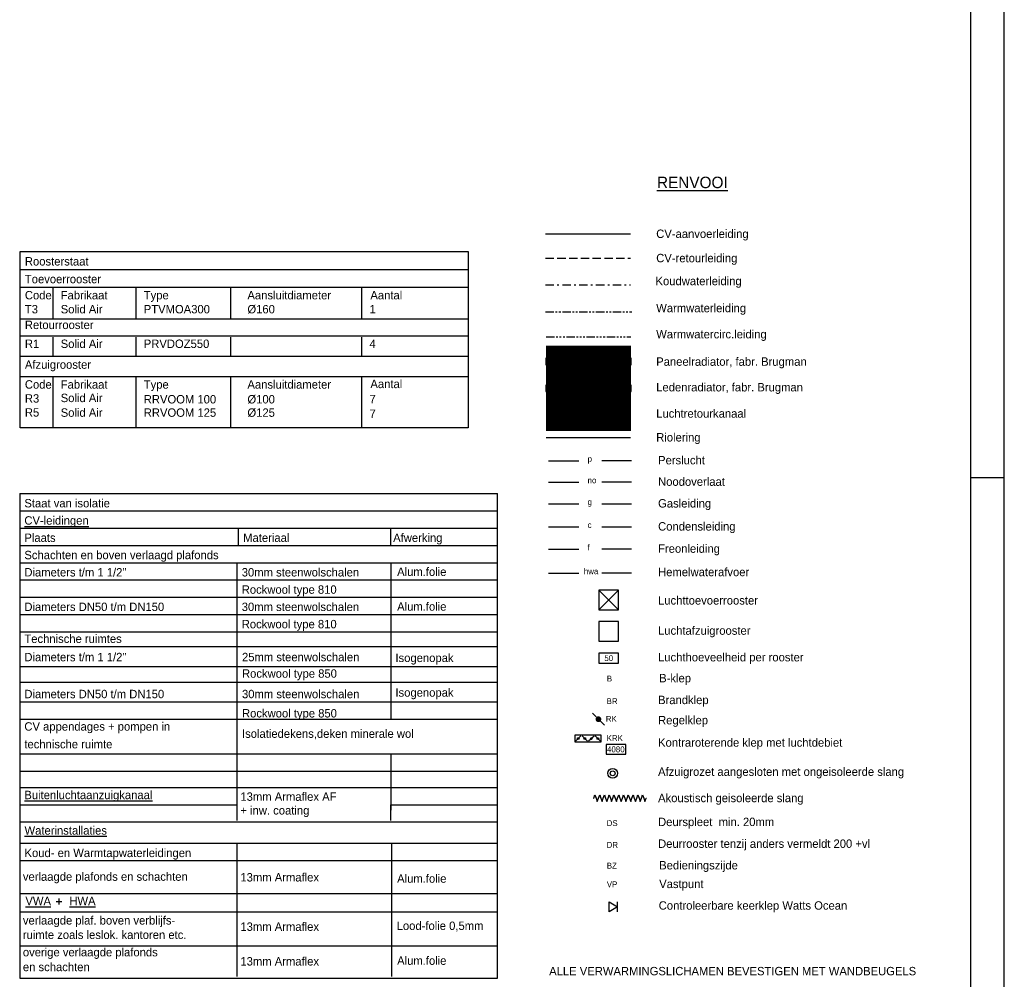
# Model space of a CAD drawing. Extents: x -41378 to 114803, y -24080 to 82188.
# Tile 105 of 137: x 85500 to 114803, y 12858 to 41415. Entities that reach past the tile are written whole.
import ezdxf
from ezdxf.enums import TextEntityAlignment as Align

# ---------------------------------------------------------------- set-up
doc = ezdxf.new("R2010")
doc.units = 0
doc.header["$LTSCALE"] = 50
for name, pattern in [('2322107', [2000, 1000, 1000]), ('2322108', [7, 5, -2]), ('2322109', [10, 5, -2, 1, -2]), ('2322110', [10, 5, -1, 1, -1, 1, -1]), ('2322111', [12, 5, -1, 1, -1, 1, -1, 1, -1]), ('2322121', [2000, 1000, 1000]), ('2322122', [47, 40, -7]), ('2322131', [45, 40, -5]), ('DOT2', [1.25, 0, -1.25]), ('LURETOUR', [6, 4, -2])]:
    doc.linetypes.add(name, pattern=pattern)
doc.layers.get('0').update_dxf_attribs({"linetype": 'CONTINUOUS'})
for name, color, linetype in [('00KAD025', 2, 'CONTINUOUS'), ('00KAD070', 5, 'CONTINUOUS'), ('WL522---', 4, 'CONTINUOUS'), ('WL523---', 4, 'CONTINUOUS'), ('WL532---', 1, 'CONTINUOUS'), ('WL5327--', 4, 'CONTINUOUS'), ('WL561---', 4, 'CONTINUOUS'), ('WL561---_AANVOER', 4, 'CONTINUOUS'), ('WL561---_RETOUR', 4, 'CONTINUOUS'), ('WL570---', 3, 'CONTINUOUS'), ('WL570---_HULPLIJN', 7, 'CONTINUOUS'), ('WL570---_RETOUR', 3, 'CONTINUOUS'), ('WL570---_TOEVOER', 3, 'CONTINUOUS'), ('WM521---', 1, 'CONTINUOUS'), ('WM561---', 1, 'CONTINUOUS'), ('WM570---', 1, 'CONTINUOUS')]:
    doc.layers.add(name, color=color, linetype=linetype)
doc.layers.get('0').freeze()
doc.styles.add('BURO-018', font='BUROFONT.shx', dxfattribs={"height": 90})
doc.styles.add('BURO-025', font='BUROFONT.shx', dxfattribs={"height": 250})
doc.styles.add('BURO-035', font='BUROFONT.shx', dxfattribs={"height": 350})

# ---------------------------------------------------------------- blocks, each defined once
blk = doc.blocks.new('LU-ORND')
at = {"color": 0, "linetype": 'CONTINUOUS'}
for p, q in [((-3, 1.5), (-3, -1.5)), ((3, 1.5), (-3, 1.5)), ((3, -1.5), (3, 1.5)), ((-3, -1.5), (3, -1.5))]:
    blk.add_line(p, q, dxfattribs=at)
blk = doc.blocks.new('3048311')
at = {"color": 0, "linetype": 'CONTINUOUS'}
for p, q in [((-2.5, 1.5), (0, 0)), ((-2.5, -1.5), (-2.5, 1.5)), ((0, 0), (-2.5, -1.5)), ((0, -1.5), (0, 1.5))]:
    blk.add_line(p, q, dxfattribs=at)
at = {"color": 0, "linetype": 'CONTINUOUS', "style": 'BURO-018', "flags": 1}
blk.add_attdef('CV_MATCODE', (0, 0), '', height=1.8, dxfattribs=at)
blk = doc.blocks.new('LU-1D-F-C8654')
at = {"color": 0, "linetype": 'CONTINUOUS'}
for p, q in [((-810, 0), (-801, 0)), ((-801, 0), (-764, 100)), ((-764, 100), (-728, 0)), ((-728, 0), (-692, -100)), ((-692, -100), (-655, 0)), ((-655, 0), (-619, 100)), ((-619, 100), (-582, 0)), ((-582, 0), (-546, -100)), ((-546, -100), (-510, 0)), ((-510, 0), (-473, 100)), ((-473, 100), (-437, 0)), ((-437, 0), (-400, -100)), ((-400, -100), (-364, 0)), ((-364, 0), (-328, 100)), ((-328, 100), (-291, 0)), ((-291, 0), (-255, -100)), ((-255, -100), (-218, 0)), ((-218, 0), (-182, 100)), ((-182, 100), (-146, 0)), ((-146, 0), (-109, -100)), ((-109, -100), (-73, 0)), ((-73, 0), (-36, 100)), ((-36, 100), (0, 0)), ((0, 0), (36, -100)), ((36, -100), (73, 0)), ((73, 0), (109, 100)), ((109, 100), (146, 0)), ((146, 0), (182, -100)), ((182, -100), (218, 0)), ((218, 0), (255, 100)), ((255, 100), (291, 0)), ((291, 0), (328, -100)), ((328, -100), (364, 0)), ((364, 0), (400, 100)), ((400, 100), (437, 0)), ((437, 0), (473, -100)), ((473, -100), (510, 0)), ((510, 0), (546, 100)), ((546, 100), (582, 0)), ((582, 0), (619, -100)), ((619, -100), (655, 0)), ((655, 0), (692, 100)), ((692, 100), (728, 0)), ((728, 0), (764, -100)), ((764, -100), (801, 0)), ((801, 0), (810, 0))]:
    blk.add_line(p, q, dxfattribs=at)
at = {"color": 0, "linetype": 'CONTINUOUS', "style": 'BURO-018', "flags": 1}
for tag, p in [('LU_ID', (0, 0)), ('LU_MATCODE', (0, -3)), ('LU_D1', (0, -6)), ('LU_L1', (0, -9)), ('LU_ISOLT', (0, -12)), ('LU_ISOLD', (0, -15)), ('LU_FABR', (0, -18)), ('LU_TYPE', (0, -21)), ('LU_ARTNR', (0, -24))]:
    blk.add_attdef(tag, p, '', height=1.8, dxfattribs=at)
blk = doc.blocks.new('LU-ORNAM-C8C810')
at = {"color": 0, "linetype": 'CONTINUOUS'}
for radius in [100, 50]:
    blk.add_circle((0, 0), radius, dxfattribs=at)
at = {"color": 0, "linetype": 'CONTINUOUS', "style": 'BURO-018', "flags": 1}
for tag, p in [('LU_ID', (0, 0)), ('LU_DEBIET', (0, -3)), ('LU_FABR', (0, -6)), ('LU_ARTNR', (0, -9))]:
    blk.add_attdef(tag, p, '', height=1.8, dxfattribs=at)
blk = doc.blocks.new('LU-2D-KLC-19064')
at = {"color": 0, "linetype": 'CONTINUOUS'}
for p, q in [((-50, 200), (-50, -200)), ((50, 200), (-50, 200)), ((-9, 159), (-41, 191)), ((50, -200), (50, 200)), ((-9, 41), (-41, 9)), ((9, 141), (41, 109)), ((9, 59), (41, 91)), ((-9, -41), (-41, -9)), ((9, -59), (41, -91)), ((9, -141), (41, -109)), ((-50, -200), (50, -200)), ((-9, -159), (-41, -191))]:
    blk.add_line(p, q, dxfattribs=at)
for centre in [(0, 150), (0, 50), (0, -50), (0, -150)]:
    blk.add_circle(centre, 12.5, dxfattribs=at)
blk = doc.blocks.new('2322401')
at = {"color": 0, "linetype": 'CONTINUOUS'}
for p, q in [((-0.5, 0.5, 1), (-0.5, 0.5)), ((-0.5, 0.5, 1), (-0.5, -0.5, 1)), ((0.5, 0.5, 1), (-0.5, 0.5, 1)), ((0.5, 0.5), (-0.5, 0.5)), ((-0.5, 0.5), (-0.5, -0.5)), ((0.5, 0.5, 1), (0.5, 0.5)), ((0.5, -0.5, 1), (0.5, 0.5, 1)), ((0.5, -0.5), (0.5, 0.5)), ((-0.5, -0.5, 1), (-0.5, -0.5)), ((-0.5, -0.5, 1), (0.5, -0.5, 1)), ((-0.5, -0.5), (0.5, -0.5)), ((0.5, -0.5, 1), (0.5, -0.5))]:
    blk.add_line(p, q, dxfattribs=at)
blk = doc.blocks.new('LU-ORNAM-12C12C00')
at = {"color": 0, "linetype": 'CONTINUOUS'}
for p, q in [((150, 150), (-150, 150)), ((-150, 150), (-150, -150)), ((150, -150), (150, 150)), ((-150, -150), (150, -150))]:
    blk.add_line(p, q, dxfattribs=at)
blk = doc.blocks.new('CVHATCH1')
at = {"color": 0, "linetype": 'CONTINUOUS'}
blk.add_solid([(-0.5, -0.5), (0.5, -0.5), (-0.5, 0.5), (0.5, 0.5)], dxfattribs=at)
blk = doc.blocks.new('CVHATCH4')
at = {"color": 0, "linetype": 'DOT2'}
blk.add_lwpolyline([(-0.5, 0, 1, 1, 0), (0.5, 0, 1, 1, 0)], format="xyseb", dxfattribs=at)

msp = doc.modelspace()

# ---------------------------------------------------------------- linework, layer by layer
at = {"layer": '00KAD025', "linetype": 'CONTINUOUS'}
for p, q in [((114803.4, -1912.4), (114803.4, 82187.6)), ((113803.4, 27787.6), (114803.4, 27787.6))]:
    msp.add_line(p, q, dxfattribs=at)
at = {"layer": '00KAD070', "linetype": 'CONTINUOUS'}
msp.add_line((113803.4, -912.4), (113803.4, 81187.6), dxfattribs=at)
at = {"layer": 'WL522---', "linetype": '2322121'}
msp.add_line((101170.6, 28985.7), (103680.6, 28985.7), dxfattribs=at)
at = {"layer": 'WL523---', "linetype": '2322122'}
for p, q in [((101235.5, 28288.7), (102141.1, 28288.7)), ((102823.7, 28296.8), (103707.3, 28296.8)), ((101235.5, 27649.7), (102141.1, 27649.7)), ((102823.7, 27657.8), (103707.3, 27657.8)), ((101235.5, 26318.5), (102141.1, 26318.5)), ((102823.7, 26326.6), (103707.3, 26326.6)), ((101235.5, 25657.3), (102141.1, 25657.3)), ((102823.7, 25665.5), (103707.3, 25665.5)), ((101235.5, 24942.6), (102141.1, 24942.6)), ((102823.7, 24950.7), (103707.3, 24950.7))]:
    msp.add_line(p, q, dxfattribs=at)
at = {"layer": 'WL523---', "color": 3, "linetype": '2322122'}
for p, q in [((101235.5, 27003.9), (102141.1, 27003.9)), ((102823.7, 27012), (103707.3, 27012))]:
    msp.add_line(p, q, dxfattribs=at)
at = {"layer": 'WL532---', "linetype": '2322109'}
msp.add_line((101150.1, 33527.2), (103676.7, 33527.2), dxfattribs=at)
at = {"layer": 'WL532---', "linetype": '2322110'}
msp.add_line((101150.1, 32721.3), (103715.6, 32721.3), dxfattribs=at)
at = {"layer": 'WL5327--', "linetype": '2322111'}
msp.add_line((101169.8, 31980.6), (103689.1, 31980.6), dxfattribs=at)
at = {"layer": 'WL561---_AANVOER', "linetype": '2322107'}
msp.add_line((101150.1, 35042.2), (103680.1, 35042.2), dxfattribs=at)
at = {"layer": 'WL561---_RETOUR', "linetype": '2322108'}
msp.add_line((101150.1, 34319.5), (103680.1, 34319.5), dxfattribs=at)
at = {"layer": 'WL570---'}
for p, q in [((103323.4, 23853.2), (102738.4, 24438.2)), ((102738.4, 23853.2), (103323.4, 24438.2))]:
    msp.add_line(p, q, dxfattribs=at)
at = {"layer": 'WL570---_HULPLIJN', "color": 150, "linetype": 'CONTINUOUS'}
for p, q in [((85511.3, 34519.1), (98844.1, 34519.1)), ((85511.3, 29268), (85511.3, 34519.1)), ((98844.1, 34519.1), (98844.1, 29268)), ((98844.1, 33974.3), (85511.3, 33974.3)), ((98844.1, 33444.3), (85511.3, 33444.3)), ((86496.7, 32506.6), (86496.7, 33444.3)), ((88968.3, 32506.6), (88968.3, 33444.3)), ((91782, 32506.6), (91782, 33444.3)), ((95687.1, 32506.6), (95687.1, 33444.3)), ((98844.1, 32506.6), (85511.3, 32506.6)), ((98844.1, 31997.7), (85511.3, 31997.7)), ((86496.7, 31393.8), (86496.7, 31969.8)), ((88968.3, 31393.8), (88968.3, 31969.8)), ((91782, 31393.8), (91782, 31969.8)), ((95687.1, 31393.8), (95687.1, 31969.8)), ((98844.1, 31393.8), (85511.3, 31393.8)), ((98844.1, 30787.9), (85511.3, 30787.9)), ((86496.7, 29268), (86496.7, 30787.9)), ((88968.3, 29268), (88968.3, 30787.9)), ((91782, 29268), (91782, 30787.9)), ((95687.1, 29268), (95687.1, 30787.9)), ((98844.1, 29268), (85511.3, 29268))]:
    msp.add_line(p, q, dxfattribs=at)
at = {"layer": 'WL570---_HULPLIJN', "color": 2, "linetype": 'CONTINUOUS'}
for p, q in [((85499.8, 27311.4), (99721.8, 27311.4)), ((85499.8, 27311.4), (85499.8, 12891.2)), ((99721.8, 12891.2), (99721.8, 27311.4)), ((85499.8, 26797.4), (99721.8, 26797.4)), ((85499.8, 26283.4), (99721.8, 26283.4)), ((85499.8, 25769.3), (99721.8, 25769.3)), ((85499.8, 18570.5), (99721.8, 18570.5)), ((85499.8, 17549.1), (99721.8, 17549.1)), ((85499.8, 16910.9), (99721.8, 16910.9)), ((85499.8, 15415.7), (99721.8, 15415.7)), ((86673.6, 15088.4), (86673.6, 15262.7)), ((85499.8, 14869.8), (99721.8, 14869.8)), ((85499.8, 12891.2), (99721.8, 12891.2))]:
    msp.add_line(p, q, dxfattribs=at)
at = {"layer": 'WL570---_HULPLIJN', "color": 1, "linetype": 'CONTINUOUS'}
for p, q in [((92011.6, 25769.3), (92011.6, 26283.4)), ((96548.2, 25769.3), (96548.2, 26283.4)), ((85499.8, 25255.3), (99721.8, 25255.3)), ((91969.1, 21573.4), (91969.1, 25255.3)), ((96555.7, 21573.4), (96555.7, 25255.3)), ((85499.8, 24741.2), (99721.8, 24741.2)), ((85499.8, 24227.2), (99721.8, 24227.2)), ((85499.8, 23713.2), (99721.8, 23713.2)), ((85499.8, 23199.1), (99721.8, 23199.1)), ((85499.8, 22757.3), (99721.8, 22757.3)), ((85499.8, 22171.1), (99721.8, 22171.1)), ((85499.8, 21698), (99721.8, 21698)), ((91976.9, 17940.6), (91976.9, 21625.8)), ((96555.8, 20597.8), (96555.8, 21625.8)), ((85499.8, 21111.8), (99721.8, 21111.8)), ((85499.8, 20597.8), (99721.8, 20597.8)), ((85499.8, 19569.7), (99721.8, 19569.7)), ((96555.8, 17892.5), (96555.8, 19569.7)), ((85499.8, 19055.7), (99721.8, 19055.7)), ((85499.8, 18046), (91976.9, 18046)), ((91976.9, 17586.8), (91976.9, 18046)), ((96548.3, 17586.8), (96548.3, 18046)), ((96555.8, 18046), (99721.8, 18046)), ((91976.9, 12943.1), (91976.9, 16908.8)), ((96579.1, 12943.1), (96579.1, 16908.8)), ((85504.5, 16390.8), (99726.5, 16390.8)), ((85499.8, 13853.9), (99721.8, 13853.9))]:
    msp.add_line(p, q, dxfattribs=at)
at = {"layer": 'WL570---_RETOUR', "color": 1, "linetype": '2322108'}
msp.add_line((102905.5, 20418), (102543.5, 20779.9), dxfattribs=at)
at = {"layer": 'WL570---_RETOUR', "color": 1, "linetype": '2322108', "const_width": 84.5}
msp.add_lwpolyline([(102724.5, 20555.9, 1), (102724.5, 20642, 1)], format="xyb", close=True, dxfattribs=at)
at = {"layer": 'WL570---_TOEVOER', "color": 6, "linetype": '2322108'}
msp.add_line((101190.7, 29668.4), (103680.6, 29668.4), dxfattribs=at)
at = {"layer": 'WM521---', "color": 2}
msp.add_line((86586.5, 15175.6), (86749.2, 15175.6), dxfattribs=at)

# ---------------------------------------------------------------- block references
at = {"layer": 'WL561---', "xscale": 2535, "yscale": 195}
for name, p, zscale in [('CVHATCH4', (102427.2, 30443.2, 234), 2535), ('2322401', (102427.2, 31245.9, 234), 1170), ('CVHATCH1', (102427.2, 31245.9, 234), 2535), ('2322401', (102427.2, 30443.2, 234), 1170)]:
    msp.add_blockref(name, p, dxfattribs=dict(at, zscale=zscale))
at = {"layer": 'WL561---', "color": 2, "xscale": 100, "yscale": 100, "zscale": 100}
msp.add_blockref('3048311', (103292.6, 15013.9), dxfattribs=at)
at = {"layer": 'WL570---_RETOUR', "linetype": '2322131', "xscale": 1.95, "yscale": 1.95, "zscale": 1.95}
for p in [(103030.9, 24145.7), (103030.9, 23208.7)]:
    msp.add_blockref('LU-ORNAM-12C12C00', p, dxfattribs=at)
at = {"layer": 'WL570---_RETOUR', "linetype": 'CONTINUOUS', "xscale": 1.95, "yscale": 1.95, "zscale": 1.95, "rotation": 90}
msp.add_blockref('LU-2D-KLC-19064', (102415.5, 20023.2), dxfattribs=at)
at = {"layer": 'WL570---_RETOUR', "linetype": 'LURETOUR'}
for name, p, xscale, yscale, zscale in [('LU-ORNAM-C8C810', (103148.7, 18988.6), 1.4625, 1.4625, 1.4625), ('LU-1D-F-C8654', (103364.7, 18245.8), 0.9750000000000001, 0.9750000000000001, 0.9750000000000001)]:
    msp.add_blockref(name, p, dxfattribs=dict(at, xscale=xscale, yscale=yscale, zscale=zscale))
at = {"layer": 'WM570---', "linetype": '2322131'}
ref = msp.add_blockref('LU-ORND', (103030.9, 22415.8), dxfattribs=dict(at, xscale=97.5, yscale=97.5, zscale=97.5))
ref.add_attrib('LU_TEXT1', '50', dxfattribs={"layer": '0', "color": 1, "linetype": 'CONTINUOUS', "height": 175.5, "style": 'BURO-018'}).set_placement((103030.9, 22415.8), align=Align.MIDDLE)
at = {"layer": 'WM570---', "linetype": 'LURETOUR'}
ref = msp.add_blockref('LU-ORND', (103242.2, 19701.4), dxfattribs=dict(at, xscale=97.5, yscale=97.5, zscale=97.5))
ref.add_attrib('LU_TEXT1', '4080', dxfattribs={"layer": '0', "color": 1, "linetype": 'CONTINUOUS', "height": 175.5, "style": 'BURO-018'}).set_placement((103242.2, 19701.4), align=Align.MIDDLE)

# ---------------------------------------------------------------- texts
at = {"layer": 'WL570---_HULPLIJN', "color": 1, "linetype": 'CONTINUOUS', "style": 'BURO-025'}
for s, p in [('Roosterstaat', (85654.1, 34098.9)), ('Toevoerrooster', (85654.1, 33571.7)), ('Code', (85654.1, 33091.9)), ('Fabrikaat', (86720.6, 33091.9)), ('Type', (89192.2, 33091.9)), ('Aansluitdiameter', (92277.4, 33091.9)), ('Aantal', (95937.2, 33091.9)), ('T3', (85654.1, 32675.2)), ('Solid Air', (86720.6, 32675.2)), ('PTVMOA300', (89192.2, 32675.2)), ('%%C160', (92277.4, 32675.2)), ('1', (95911, 32675.3)), ('Retourrooster', (85654.1, 32208.5)), ('R1', (85654.1, 31645.9)), ('Solid Air', (86720.6, 31645.9)), ('PRVDOZ550', (89192.2, 31645.9)), ('4', (95911, 31646)), ('Afzuigrooster', (85654.1, 31026.6)), ('Code', (85654.1, 30435.5)), ('Fabrikaat', (86720.6, 30435.5)), ('Type', (89192.2, 30435.5)), ('Aansluitdiameter', (92277.4, 30435.5)), ('Aantal', (95937.2, 30451)), ('R3', (85654.1, 30018.8)), ('Solid Air', (86720.6, 30034.3)), ('RRVOOM 100', (89192.2, 29994.6)), ('%%C100', (92277.4, 29994.6)), ('7', (95911, 29999.1)), ('R5', (85654.1, 29602.1)), ('Solid Air', (86720.6, 29597.7)), ('RRVOOM 125', (89192.2, 29597.7)), ('%%C125', (92277.4, 29597.7)), ('7', (95911, 29562.5))]:
    msp.add_text(s, height=250, dxfattribs=at).set_placement(p)
at = {"layer": 'WL570---_RETOUR', "color": 3, "linetype": 'CONTINUOUS', "style": 'BURO-035'}
msp.add_text('%%uRENVOOI', height=341.25, dxfattribs=at).set_placement((104466.3, 36402))
at = {"layer": 'WL570---_RETOUR', "color": 1, "linetype": 'CONTINUOUS', "style": 'BURO-018'}
for s, p in [('B', (102973.2, 21720.8)), ('BR', (102968.7, 21047)), ('RK', (102944.2, 20520.8)), ('KRK', (102968.7, 19948.6)), ('DS', (102968.7, 17417.6)), ('DR', (102968.7, 16769.4)), ('BZ', (102973.2, 16152.2)), ('VP', (102973.2, 15596.8))]:
    msp.add_text(s, height=175.5, dxfattribs=at).set_placement(p)
at = {"layer": 'WM521---', "color": 2, "style": 'BURO-025'}
for s, p in [('CV-aanvoerleiding', (104443.5, 34918.8)), ('CV-retourleiding', (104443.5, 34196)), ('Koudwaterleiding', (104422.3, 33512.8)), ('Warmwaterleiding', (104443.5, 32708.7)), ('Warmwatercirc.leiding', (104443.5, 31931.1)), ('Paneelradiator, fabr. Brugman ', (104443.5, 31115.5)), ('Ledenradiator, fabr. Brugman ', (104443.5, 30352.9)), ('Luchtretourkanaal', (104443.9, 29571.1)), ('Riolering', (104443.9, 28862.3)), ('Perslucht', (104499.5, 28182.1)), ('Noodoverlaat', (104499.5, 27543.2)), ('Staat van isolatie', (85639, 26901.7)), ('Gasleiding', (104499.5, 26897.3)), ('%%uCV-leidingen', (85639, 26387.7)), ('Condensleiding', (104499.5, 26211.9)), ('Plaats', (85639, 25873.7)), ('Materiaal', (92150.8, 25873.7)), ('Afwerking', (96614.7, 25873.7)), ('Freonleiding', (104499.5, 25550.8)), ('Schachten en boven verlaagd plafonds ', (85639, 25359.6)), ('Diameters t/m 1 1/2"', (85639, 24845.6)), ('30mm steenwolschalen', (92108.3, 24845.6)), ('Alum.folie', (96732.7, 24862.1)), ('Hemelwaterafvoer', (104499.5, 24853.5)), ('Rockwool type 810', (92108.3, 24331.5)), ('Diameters DN50 t/m DN150', (85639, 23817.5)), ('30mm steenwolschalen', (92108.3, 23817.5)), ('Alum.folie', (96732.7, 23827.5)), ('Luchttoevoerrooster', (104499, 24009.4)), ('Rockwool type 810', (92108.3, 23303.5)), ('Luchtafzuigrooster', (104499, 23111.4)), ('Technische ruimtes', (85639, 22867.9)), ('Diameters t/m 1 1/2"', (85639, 22322.8)), ('25mm steenwolschalen', (92116.2, 22322.8)), ('Isogenopak', (96683.1, 22298.8)), ('Luchthoeveelheid per rooster', (104499, 22318.6)), ('Rockwool type 850', (92116.2, 21832.8)), ('B-klep', (104532, 21696.3)), ('Diameters DN50 t/m DN150', (85639, 21222.6)), ('30mm steenwolschalen', (92116.2, 21222.6)), ('Isogenopak', (96683, 21267.6)), ('Brandklep', (104499, 21047)), ('Rockwool type 850', (92116.2, 20649.6)), ('CV appendages + pompen in ', (85639, 20257.1)), ('Regelklep', (104499, 20445.8)), ('Isolatiedekens,deken minerale wol', (92116.2, 20043.7)), ('technische ruimte', (85639, 19731)), ('Kontraroterende klep met luchtdebiet', (104499, 19780.1)), ('Afzuigrozet aangesloten met ongeisoleerde slang', (104499, 18911.1)), ('%%uBuitenluchtaanzuigkanaal', (85638.2, 18218.4)), ('13mm Armaflex AF', (92068.2, 18169.9)), ('Akoustisch geisoleerde slang', (104499, 18128.6)), ('+ inw. coating', (92068.2, 17760.9)), ('Deurspleet  min. 20mm', (104499, 17417.6)), ('%%uWaterinstallaties', (85643.7, 17163.2)), ('Deurrooster tenzij anders vermeldt 200 +vl', (104499, 16769.4)), ('Koud- en Warmtapwaterleidingen', (85643.7, 16495.1)), ('Bedieningszijde', (104532, 16127.7)), ('verlaagde plafonds en schachten', (85595, 15789.8)), ('13mm Armaflex ', (92068.2, 15768.6)), ('Alum.folie', (96732.7, 15731.5)), ('Vastpunt', (104532, 15572.3)), ('%%uVWA', (85669.6, 15063.4)), ('%%uHWA', (86977.9, 15064.1)), ('Controleerbare keerklep Watts Ocean', (104518.2, 14929.7)), ('verlaagde plaf. boven verblijfs-', (85595, 14487.2)), ('13mm Armaflex ', (92068.2, 14300.1)), ('Lood-folie 0,5mm', (96718.8, 14326)), ('ruimte zoals leslok. kantoren etc.', (85595, 14058.2)), ('overige verlaagde plafonds', (85595, 13540.7)), ('13mm Armaflex ', (92068.2, 13268.1)), ('Alum.folie', (96732.7, 13288.9)), ('en schachten', (85595, 13100.1)), ('ALLE VERWARMINGSLICHAMEN BEVESTIGEN MET WANDBEUGELS', (101257.5, 12976.5))]:
    msp.add_text(s, height=250, dxfattribs=at).set_placement(p)
at = {"layer": 'WM561---', "color": 1, "linetype": '2322121', "style": 'BURO-018'}
for s, p in [('p', (102402.1, 28259.3)), ('no', (102402.1, 27620.3)), ('g', (102402.1, 26974.5)), ('c', (102402.1, 26289.1)), ('f', (102402.1, 25628)), ('hwa', (102289.9, 24913.2))]:
    msp.add_text(s, height=175.5, dxfattribs=at).set_placement(p)

doc.saveas('drawing.dxf')
